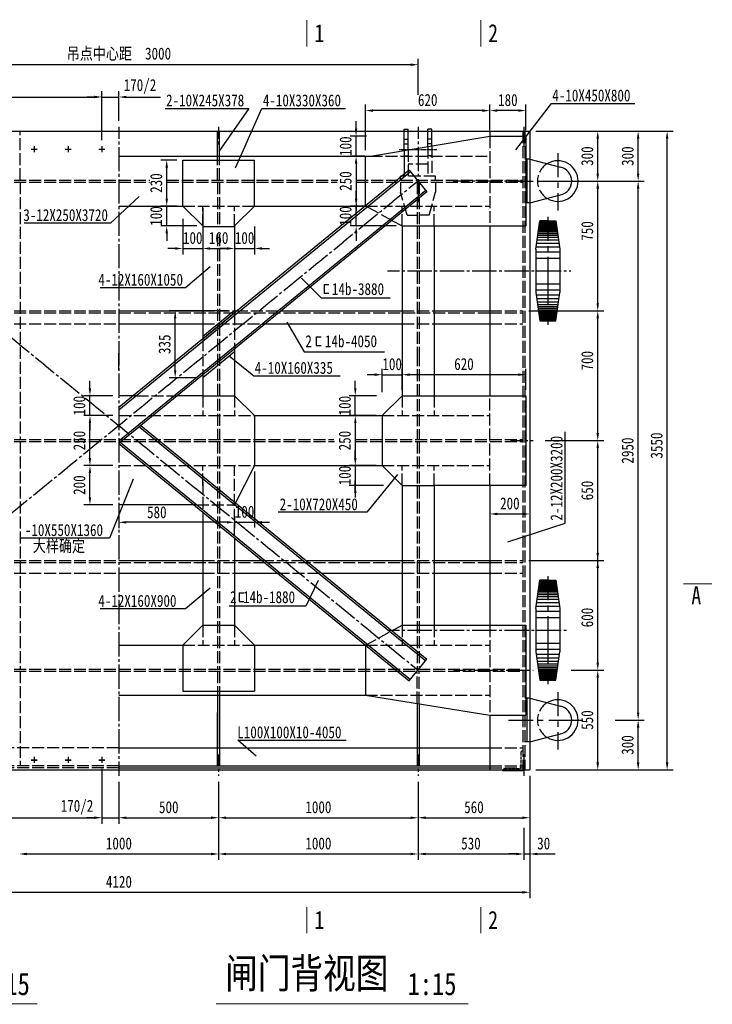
# Model space of a CAD drawing. Extents: x 7530 to 8796, y -15049 to -14057.
# Tile 4 of 6: x 7836 to 8068, y -14553 to -14224. Entities that reach past the tile are written whole.
import ezdxf

# ---------------------------------------------------------------- set-up
doc = ezdxf.new("R2010")
doc.units = 0
doc.header["$LTSCALE"] = 10
doc.header["$MEASUREMENT"] = 0
for name, pattern in [('CE', [1.07, 0.4, -0.09, 0.09, -0.09, 0.4]), ('DASHED', [0.625, 0.5, -0.125]), ('HI', [0.25, 0.2, -0.05])]:
    doc.linetypes.add(name, pattern=pattern)
doc.layers.get('0').update_dxf_attribs({"linetype": 'CONTINUOUS'})
for name, color, linetype in [('1', 4, 'CONTINUOUS'), ('BIAOZHU', 3, 'CONTINUOUS'), ('C', 50, 'CE'), ('H', 172, 'HI'), ('LAYER1', 210, 'DASHED'), ('XIXIAN', 4, 'CONTINUOUS'), ('标注', 142, 'CONTINUOUS')]:
    doc.layers.add(name, color=color, linetype=linetype)
doc.styles.get("Standard").update_dxf_attribs({"font": 'txt', "width": 0.8, "height": 4})
doc.styles.add('仿宋', font='txt', dxfattribs={"width": 0.8, "height": 4})

msp = doc.modelspace()

# ---------------------------------------------------------------- linework, layer by layer
for p, q in [((7964.67, -14260.64), (7966, -14260.64)), ((7964.67, -14267.8), (7964.67, -14260.64)), ((7973.89, -14260.64), (7972.56, -14260.64)), ((7964.67, -14263.97), (7966, -14263.97)), ((7973.89, -14263.97), (7972.56, -14263.97)), ((8006.61, -14270.71), (8006.64, -14270.71)), ((8006.61, -14270.71), (8006.64, -14270.71)), ((8006.61, -14270.71), (8006.64, -14270.71)), ((8006.64, -14270.71), (8016.82, -14273.39)), ((8006.64, -14285.31), (8016.82, -14282.64)), ((8006.61, -14285.31), (8006.64, -14285.31)), ((8006.61, -14285.31), (8006.64, -14285.31)), ((8009.95, -14291.34), (8015.28, -14291.34)), ((8009.95, -14291.34), (8015.28, -14291.34)), ((8012.61, -14291.34), (8009.95, -14291.34)), ((8012.61, -14291.34), (8011.11, -14291.34)), ((8012.61, -14291.34), (8015.28, -14291.34)), ((8012.61, -14291.34), (8014.11, -14291.34)), ((8008.61, -14300.79), (8008.61, -14315.2)), ((8016.61, -14300.79), (8016.61, -14315.2)), ((8009.95, -14324.68), (8015.28, -14324.68)), ((8009.95, -14324.68), (8015.28, -14324.68)), ((8012.61, -14324.68), (8009.95, -14324.68)), ((8012.61, -14324.68), (8011.11, -14324.68)), ((8012.61, -14324.68), (8015.28, -14324.68)), ((8012.61, -14324.68), (8014.11, -14324.68)), ((8009.95, -14411.34), (8015.28, -14411.34)), ((8009.95, -14411.34), (8015.28, -14411.34)), ((8012.61, -14411.34), (8009.95, -14411.34)), ((8012.61, -14411.34), (8011.11, -14411.34)), ((8012.61, -14411.34), (8015.28, -14411.34)), ((8012.61, -14411.34), (8014.11, -14411.34)), ((8008.61, -14420.79), (8008.61, -14435.2)), ((8016.61, -14420.79), (8016.61, -14435.2)), ((8009.95, -14444.68), (8015.28, -14444.68)), ((8009.95, -14444.68), (8015.28, -14444.68)), ((8012.61, -14444.68), (8009.95, -14444.68)), ((8012.61, -14444.68), (8011.11, -14444.68)), ((8012.61, -14444.68), (8015.28, -14444.68)), ((8012.61, -14444.68), (8014.11, -14444.68)), ((8006.61, -14450.71), (8006.64, -14450.71)), ((8006.61, -14450.71), (8006.64, -14450.71)), ((8006.61, -14450.71), (8006.64, -14450.71)), ((8006.64, -14450.71), (8016.82, -14453.38)), ((8006.64, -14465.31), (8016.82, -14462.63)), ((8006.61, -14465.31), (8006.64, -14465.31)), ((8006.61, -14465.31), (8006.64, -14465.31))]:
    msp.add_line(p, q)
at = {"ltscale": 2}
for p, q in [((7966, -14267.57), (7966, -14260.64)), ((7972.56, -14266.48), (7972.56, -14260.64)), ((7973.89, -14266.25), (7973.89, -14260.64)), ((7731.95, -14261.34), (8006.61, -14261.34)), ((7902.28, -14269.68), (7902.28, -14261.34)), ((7902.95, -14269.68), (7902.95, -14261.34)), ((7953.41, -14269.68), (7993.28, -14263.01)), ((7993.28, -14261.34), (7993.28, -14263.01)), ((7993.28, -14263.01), (8005.28, -14263.01)), ((8005.28, -14263.01), (8005.28, -14293.01)), ((8006.61, -14261.34), (8006.61, -14474.68)), ((7869.28, -14269.68), (7953.41, -14269.68)), ((7951.7, -14286.35), (7951.7, -14269.68)), ((7890.61, -14271.01), (7914.61, -14271.01)), ((7890.61, -14286.35), (7890.61, -14271.01)), ((7914.61, -14286.35), (7914.61, -14271.01)), ((7966.33, -14274.4), (7869.28, -14353.65)), ((7966.75, -14274.91), (7869.28, -14354.51)), ((7966.33, -14274.4), (7972.23, -14281.63)), ((7971.81, -14281.11), (7869.28, -14364.84)), ((7972.23, -14281.63), (7869.28, -14365.7)), ((7869.28, -14286.35), (7890.61, -14286.35)), ((7897.28, -14293.01), (7890.61, -14286.35)), ((7907.95, -14293.01), (7914.61, -14286.35)), ((7914.61, -14286.35), (7951.7, -14286.35)), ((7897.28, -14293.01), (7897.28, -14330.79)), ((7897.28, -14293.19), (7907.95, -14293.19)), ((7907.95, -14293.01), (7907.95, -14322.08)), ((7960.52, -14291.19), (7963.95, -14293.01)), ((7963.95, -14293.01), (7963.95, -14349.68)), ((7963.95, -14293.01), (8005.28, -14293.01)), ((7974.61, -14293.01), (7974.61, -14349.68)), ((7993.28, -14293.01), (7993.28, -14349.68)), ((8008.61, -14300.79), (8009.95, -14291.34)), ((8015.28, -14291.34), (8016.61, -14300.79)), ((8008.61, -14315.23), (8009.95, -14324.68)), ((8015.28, -14324.68), (8016.61, -14315.23)), ((7869.28, -14321.35), (7897.28, -14321.35)), ((7907.95, -14321.22), (7897.28, -14329.93)), ((7907.95, -14322.08), (7897.28, -14330.79)), ((7907.95, -14321.35), (7908.41, -14321.35)), ((7923.49, -14321.35), (7963.95, -14321.35)), ((7974.61, -14321.35), (7993.28, -14321.35)), ((7869.28, -14325.68), (7897.28, -14325.68)), ((7918.29, -14325.68), (7963.95, -14325.68)), ((7974.61, -14325.68), (7993.28, -14325.68)), ((7907.95, -14334.99), (7897.28, -14343.7)), ((7907.95, -14334.13), (7907.95, -14349.68)), ((7897.28, -14342.84), (7897.28, -14349.68)), ((7875.2, -14349.68), (7869.28, -14349.68)), ((7897.28, -14349.68), (7888.9, -14349.68)), ((7897.28, -14349.68), (7907.95, -14349.68)), ((7907.95, -14349.68), (7914.61, -14356.35)), ((7963.95, -14349.68), (7957.28, -14356.35)), ((7963.95, -14349.68), (7993.28, -14349.68)), ((7993.28, -14349.68), (8005.28, -14349.68)), ((8005.28, -14349.68), (8005.28, -14379.68)), ((7914.61, -14356.35), (7914.61, -14373.01)), ((7914.61, -14356.35), (7957.28, -14356.35)), ((7957.28, -14356.35), (7957.28, -14373.01)), ((7876.24, -14360.2), (7971.81, -14438.25)), ((7876.66, -14359.68), (7972.23, -14437.73)), ((7869.28, -14365.7), (7966.33, -14444.96)), ((7869.7, -14365.19), (7966.75, -14444.44)), ((7914.61, -14373.01), (7907.95, -14386.09)), ((7914.61, -14373.01), (7957.28, -14373.01)), ((7957.28, -14373.01), (7963.95, -14379.68)), ((7963.95, -14379.68), (7963.95, -14426.35)), ((7963.95, -14379.68), (7974.61, -14379.68)), ((7974.61, -14379.68), (7974.61, -14426.35)), ((8005.28, -14379.68), (7974.61, -14379.68)), ((7993.28, -14379.68), (7993.28, -14426.35)), ((7895.3, -14386.09), (7869.28, -14386.09)), ((7897.28, -14388.57), (7897.28, -14426.35)), ((7907.95, -14397.55), (7907.95, -14426.35)), ((7869.28, -14404.68), (7897.28, -14404.68)), ((7907.95, -14404.68), (7917.01, -14404.68)), ((7931.76, -14404.68), (7963.95, -14404.68)), ((7974.61, -14404.68), (7993.28, -14404.68)), ((7869.28, -14409.01), (7897.28, -14409.01)), ((7907.95, -14409.01), (7922.31, -14409.01)), ((7937.07, -14409.01), (7963.95, -14409.01)), ((7974.61, -14409.01), (7993.28, -14409.01)), ((8008.61, -14420.79), (8009.95, -14411.34)), ((8015.28, -14411.34), (8016.61, -14420.79)), ((7897.28, -14426.35), (7890.61, -14433.01)), ((7897.28, -14426.35), (7907.95, -14426.35)), ((7907.95, -14426.35), (7914.61, -14433.01)), ((7960.55, -14428.19), (7963.95, -14426.35)), ((7963.95, -14426.35), (7993.28, -14426.35)), ((7963.95, -14426.35), (7965.08, -14426.35)), ((7993.28, -14426.35), (8005.28, -14426.35)), ((8005.28, -14426.35), (8005.28, -14456.35)), ((7869.28, -14433.01), (7890.61, -14433.01)), ((7890.61, -14433.01), (7890.61, -14448.35)), ((7914.61, -14433.01), (7951.7, -14433.01)), ((7914.61, -14433.01), (7914.61, -14448.35)), ((7951.7, -14433.01), (7951.7, -14449.68)), ((7966.33, -14444.96), (7972.23, -14437.73)), ((8008.61, -14435.23), (8009.95, -14444.68)), ((8015.28, -14444.68), (8016.61, -14435.23)), ((7869.28, -14449.68), (7951.7, -14449.68)), ((7890.61, -14448.35), (7914.61, -14448.35)), ((7890.61, -14448.35), (7914.61, -14448.35)), ((7902.28, -14449.68), (7902.28, -14467.34)), ((7902.95, -14449.68), (7902.95, -14473.34)), ((7951.7, -14449.68), (7993.28, -14456.35)), ((7968.95, -14452.44), (7968.95, -14473.34)), ((7969.61, -14452.55), (7969.61, -14473.34)), ((7902.28, -14473.34), (7902.28, -14455.51)), ((7993.28, -14456.35), (7993.28, -14474.68)), ((7993.28, -14456.35), (8005.28, -14456.35)), ((7869.28, -14467.34), (7902.28, -14467.34)), ((7902.95, -14467.34), (7968.95, -14467.34)), ((7969.61, -14467.34), (7993.28, -14467.34)), ((7869.28, -14473.34), (7993.28, -14473.34)), ((7869.28, -14474.01), (7993.28, -14474.01)), ((7731.95, -14474.68), (8006.61, -14474.68)), ((7997.61, -14474.88), (7997.61, -14475.01)), ((8004.28, -14475.01), (7997.61, -14475.01)), ((8004.28, -14474.68), (8004.28, -14475.01))]:
    msp.add_line(p, q, dxfattribs=at)
for points, const_width in [([(7932.12, -14233.11), (7932.12, -14224.27)], 0.3), ([(7990.21, -14233.11), (7990.21, -14224.27)], 0.3), ([(8067.47, -14412.55), (8057.98, -14412.55)], 0.3), ([(7932.12, -14529.25), (7932.12, -14520.41)], 0.3), ([(7990.21, -14529.25), (7990.21, -14520.41)], 0.3), ([(7757.75, -14552.75), (7842.04, -14552.75)], 0.375), ([(7901.76, -14552.75), (7986.06, -14552.75)], 0.375)]:
    msp.add_lwpolyline(points, dxfattribs=dict(at, const_width=const_width))
for centre, radius, start, end in [((8015.96, -14278.01), 6.78, 0, 120.6193), ((8015.96, -14278.01), 4.7, 280.5343, 79.4657), ((8015.96, -14278.01), 6.78, 239.3807, 0), ((8015.96, -14458.01), 6.78, 0, 120.6193), ((8015.96, -14458.01), 4.7, 280.5343, 79.4657), ((8015.96, -14458.01), 6.78, 239.3807, 0)]:
    msp.add_arc(centre, radius, start, end)
msp.add_arc((7997.97, -14474.84), 0.355, 152.3124, 185.6678, dxfattribs=at)
at = {"layer": '1'}
for p, q in [((8006.61, -14270.71), (8004.95, -14270.71)), ((8006.64, -14285.31), (8004.95, -14285.31)), ((8006.61, -14450.71), (8004.95, -14450.71)), ((8006.64, -14465.31), (8004.95, -14465.31))]:
    msp.add_line(p, q, dxfattribs=at)
at = {"layer": '1', "ltscale": 1.5}
for p, q in [((8006.61, -14270.71), (8005.11, -14270.71)), ((8005.61, -14270.71), (8005.61, -14285.31)), ((8006.64, -14285.31), (8005.11, -14285.31)), ((8006.64, -14285.31), (8005.11, -14285.31)), ((8006.61, -14450.71), (8005.11, -14450.71)), ((8005.61, -14450.71), (8005.61, -14465.31)), ((8006.64, -14465.31), (8005.11, -14465.31)), ((8006.64, -14465.31), (8005.11, -14465.31))]:
    msp.add_line(p, q, dxfattribs=at)
at = {"layer": 'BIAOZHU', "ltscale": 2}
for p, q in [((8009.67, -14293.32), (8015.56, -14293.32)), ((8009.72, -14292.99), (8015.51, -14292.99)), ((8009.76, -14292.66), (8015.47, -14292.66)), ((8009.81, -14292.32), (8015.42, -14292.32)), ((8009.86, -14291.99), (8015.37, -14291.99)), ((8009.9, -14291.66), (8015.33, -14291.66)), ((8009.18, -14296.8), (8016.05, -14296.8)), ((8009.28, -14296.1), (8015.95, -14296.1)), ((8009.35, -14295.55), (8015.87, -14295.55)), ((8009.43, -14294.99), (8015.8, -14294.99)), ((8009.5, -14294.55), (8015.73, -14294.55)), ((8009.56, -14294.1), (8015.67, -14294.1)), ((8009.61, -14293.71), (8015.62, -14293.71)), ((8008.71, -14299.96), (8016.5, -14299.96)), ((8008.9, -14298.74), (8016.33, -14298.74)), ((8009.06, -14297.63), (8016.17, -14297.63)), ((8008.61, -14301.63), (8016.61, -14301.63)), ((8008.61, -14303.71), (8016.61, -14303.71)), ((8008.61, -14312.31), (8016.61, -14312.31)), ((8008.61, -14314.39), (8016.61, -14314.39)), ((8008.71, -14316.06), (8016.5, -14316.06)), ((8008.9, -14317.28), (8016.33, -14317.28)), ((8009.06, -14318.39), (8016.17, -14318.39)), ((8009.18, -14319.22), (8016.05, -14319.22)), ((8009.28, -14319.92), (8015.95, -14319.92)), ((8009.35, -14320.47), (8015.87, -14320.47)), ((8009.43, -14321.03), (8015.8, -14321.03)), ((8009.5, -14321.47), (8015.73, -14321.47)), ((8009.56, -14321.92), (8015.67, -14321.92)), ((8009.61, -14322.3), (8015.62, -14322.3)), ((8009.67, -14322.69), (8015.56, -14322.69)), ((8009.72, -14323.03), (8015.51, -14323.03)), ((8009.76, -14323.36), (8015.47, -14323.36)), ((8009.81, -14323.69), (8015.42, -14323.69)), ((8009.86, -14324.03), (8015.37, -14324.03)), ((8009.9, -14324.36), (8015.33, -14324.36)), ((8009.86, -14411.99), (8015.37, -14411.99)), ((8009.9, -14411.66), (8015.33, -14411.66)), ((8009.43, -14414.99), (8015.8, -14414.99)), ((8009.5, -14414.55), (8015.73, -14414.55)), ((8009.56, -14414.1), (8015.67, -14414.1)), ((8009.61, -14413.71), (8015.62, -14413.71)), ((8009.67, -14413.32), (8015.56, -14413.32)), ((8009.72, -14412.99), (8015.51, -14412.99)), ((8009.76, -14412.66), (8015.47, -14412.66)), ((8009.81, -14412.32), (8015.42, -14412.32)), ((8009.06, -14417.63), (8016.17, -14417.63)), ((8009.18, -14416.8), (8016.05, -14416.8)), ((8009.28, -14416.1), (8015.95, -14416.1)), ((8009.35, -14415.55), (8015.87, -14415.55)), ((8008.61, -14421.63), (8016.61, -14421.63)), ((8008.71, -14419.96), (8016.5, -14419.96)), ((8008.9, -14418.74), (8016.33, -14418.74)), ((8008.61, -14423.71), (8016.61, -14423.71)), ((8008.61, -14432.31), (8016.61, -14432.31)), ((8008.61, -14434.39), (8016.61, -14434.39)), ((8008.71, -14436.06), (8016.5, -14436.06)), ((8008.9, -14437.28), (8016.33, -14437.28)), ((8009.06, -14438.39), (8016.17, -14438.39)), ((8009.18, -14439.22), (8016.05, -14439.22)), ((8009.28, -14439.92), (8015.95, -14439.92)), ((8009.35, -14440.47), (8015.87, -14440.47)), ((8009.43, -14441.03), (8015.8, -14441.03)), ((8009.5, -14441.47), (8015.73, -14441.47)), ((8009.56, -14441.92), (8015.67, -14441.92)), ((8009.61, -14442.3), (8015.62, -14442.3)), ((8009.67, -14442.69), (8015.56, -14442.69)), ((8009.72, -14443.03), (8015.51, -14443.03)), ((8009.76, -14443.36), (8015.47, -14443.36)), ((8009.81, -14443.69), (8015.42, -14443.69)), ((8009.86, -14444.03), (8015.37, -14444.03)), ((8009.9, -14444.36), (8015.33, -14444.36))]:
    msp.add_line(p, q, dxfattribs=at)
at = {"layer": 'C'}
for p, q in [((7869.28, -14259.95), (7869.28, -14476.67)), ((7902.61, -14259.95), (7902.61, -14266.48)), ((7969.28, -14259.87), (7969.28, -14285.05)), ((7769.28, -14278.01), (7969.28, -14441.35)), ((7969.28, -14278.01), (7769.28, -14441.35)), ((8004, -14278.01), (7980.96, -14278.01)), ((8000.12, -14278.01), (8007.73, -14278.01)), ((7959.08, -14308.01), (8020.3, -14308.01)), ((8000.12, -14364.68), (8007.73, -14364.68)), ((7959.08, -14428.01), (8019.19, -14428.01)), ((7981.17, -14441.35), (8007.73, -14441.35)), ((8000.12, -14458.01), (8007.73, -14458.01)), ((7902.61, -14469.54), (7902.61, -14476.67)), ((7969.28, -14469.54), (7969.28, -14476.67))]:
    msp.add_line(p, q, dxfattribs=at)
at = {"layer": 'C', "ltscale": 2}
for p, q in [((8004.61, -14259.95), (8004.61, -14266.48)), ((8015.96, -14268.67), (8015.96, -14287.81)), ((7999.52, -14278.01), (8024.37, -14278.01)), ((8012.61, -14289.95), (8012.61, -14325.97)), ((8012.61, -14409.95), (8012.61, -14445.97)), ((8015.96, -14448.66), (8015.96, -14467.81)), ((7999.52, -14458.01), (8024.37, -14458.01)), ((8004.61, -14469.54), (8004.61, -14476.67))]:
    msp.add_line(p, q, dxfattribs=at)
at = {"layer": 'C', "ltscale": 0.2}
msp.add_line((7975.59, -14267.57), (7962.96, -14267.57), dxfattribs=at)
at = {"layer": 'H', "ltscale": 2}
for p, q in [((7964.67, -14265.57), (7966, -14265.57)), ((7973.89, -14265.57), (7972.56, -14265.57)), ((7972.56, -14266.48), (7972.56, -14276.35)), ((7973.89, -14266.25), (7973.89, -14276.35)), ((7964.67, -14267.8), (7964.67, -14276.35)), ((7964.67, -14269.57), (7966, -14269.57)), ((7964.67, -14269.57), (7966, -14269.57)), ((7966, -14267.57), (7966, -14276.35)), ((7973.89, -14269.57), (7972.56, -14269.57)), ((7973.89, -14269.57), (7972.56, -14269.57)), ((7964.67, -14271.81), (7964.67, -14276.35)), ((7972.56, -14272.35), (7966, -14272.35)), ((7975.15, -14276.35), (7963.41, -14276.35)), ((7963.41, -14277.68), (7963.41, -14276.35)), ((7975.15, -14277.68), (7975.15, -14276.35)), ((7963.41, -14278.35), (7963.41, -14281.68)), ((7975.15, -14278.35), (7975.15, -14281.68)), ((7965.61, -14289.35), (7963.41, -14281.68)), ((7972.95, -14289.35), (7975.15, -14281.68)), ((7965.61, -14289.35), (7968.95, -14289.35)), ((7972.95, -14289.35), (7969.61, -14289.35))]:
    msp.add_line(p, q, dxfattribs=at)
for centre in [(8015.96, -14278.01), (8015.96, -14458.01)]:
    msp.add_arc(centre, 6.78, 120.6193, 239.3807, dxfattribs=at)
at = {"layer": 'LAYER1', "ltscale": 2}
for p, q in [((7839.95, -14267.34), (7841.95, -14267.34)), ((7839.95, -14267.35), (7841.95, -14267.35)), ((7840.95, -14266.34), (7840.95, -14268.34)), ((7840.95, -14266.35), (7840.95, -14268.35)), ((7851.28, -14267.34), (7853.28, -14267.34)), ((7851.28, -14267.35), (7853.28, -14267.35)), ((7852.28, -14266.34), (7852.28, -14268.34)), ((7852.28, -14266.35), (7852.28, -14268.35)), ((7862.61, -14267.34), (7864.61, -14267.34)), ((7862.61, -14267.35), (7864.61, -14267.35)), ((7863.61, -14266.34), (7863.61, -14268.34)), ((7863.61, -14266.35), (7863.61, -14268.35)), ((7840.95, -14470.34), (7840.95, -14472.34)), ((7840.95, -14470.35), (7840.95, -14472.35)), ((7852.28, -14470.34), (7852.28, -14472.34)), ((7852.28, -14470.35), (7852.28, -14472.35)), ((7863.61, -14470.34), (7863.61, -14472.34)), ((7863.61, -14470.35), (7863.61, -14472.35)), ((7839.95, -14471.34), (7841.95, -14471.34)), ((7839.95, -14471.35), (7841.95, -14471.35)), ((7851.28, -14471.34), (7853.28, -14471.34)), ((7851.28, -14471.35), (7853.28, -14471.35)), ((7862.61, -14471.34), (7864.61, -14471.34)), ((7862.61, -14471.35), (7864.61, -14471.35))]:
    msp.add_line(p, q, dxfattribs=at)
at = {"layer": 'XIXIAN', "linetype": 'HI', "ltscale": 2}
for p, q in [((7836.28, -14277.68), (7836.28, -14261.34)), ((7993.28, -14263.01), (7993.28, -14293.01)), ((8004.28, -14261.34), (8004.28, -14474.68)), ((8004.95, -14261.34), (8004.95, -14474.68)), ((7902.28, -14277.68), (7902.28, -14269.68)), ((7902.95, -14277.68), (7902.95, -14269.68)), ((7953.41, -14269.68), (7993.28, -14269.68)), ((7734.28, -14277.68), (7879.61, -14277.68)), ((7734.28, -14278.35), (7879.51, -14278.35)), ((7836.28, -14278.35), (7836.28, -14364.35)), ((7885.26, -14277.68), (7942.43, -14277.68)), ((7885.26, -14278.35), (7942.28, -14278.35)), ((7902.28, -14278.35), (7902.28, -14293.19)), ((7902.95, -14278.35), (7902.95, -14293.19)), ((7948.56, -14277.68), (8004.28, -14277.68)), ((7948.56, -14278.35), (8004.28, -14278.35)), ((7968.95, -14278.35), (7968.95, -14335.81)), ((7969.61, -14278.35), (7969.61, -14335.81)), ((7890.61, -14286.35), (7914.61, -14286.35)), ((7897.28, -14293.01), (7897.28, -14286.35)), ((7907.95, -14293.01), (7907.95, -14286.35)), ((7960.52, -14291.19), (7951.7, -14286.35)), ((7951.7, -14286.35), (7993.28, -14286.35)), ((7963.95, -14293.01), (7963.95, -14286.35)), ((7974.61, -14293.01), (7974.61, -14286.35)), ((7902.28, -14295.71), (7902.28, -14364.35)), ((7902.95, -14295.71), (7902.95, -14364.35)), ((7734.28, -14321.35), (7869.28, -14321.35)), ((7734.28, -14322.01), (7993.28, -14322.01)), ((7897.28, -14321.35), (7907.95, -14321.35)), ((7907.95, -14322.08), (7907.95, -14334.13)), ((7908.41, -14321.35), (7923.49, -14321.35)), ((7963.95, -14321.35), (7974.61, -14321.35)), ((7993.28, -14321.35), (8004.28, -14321.35)), ((7993.28, -14322.01), (8004.28, -14322.01)), ((7734.28, -14325.68), (7869.28, -14325.68)), ((7897.28, -14325.68), (7918.29, -14325.68)), ((7963.95, -14325.68), (7974.61, -14325.68)), ((7993.28, -14325.68), (8004.28, -14325.68)), ((7897.28, -14330.79), (7897.28, -14342.84)), ((7968.95, -14335.81), (7968.95, -14364.35)), ((7969.61, -14335.81), (7969.61, -14364.35)), ((7875.2, -14349.68), (7888.9, -14349.68)), ((7897.28, -14349.68), (7897.28, -14356.35)), ((7907.95, -14349.68), (7907.95, -14356.35)), ((7963.95, -14349.68), (7963.95, -14356.35)), ((7974.61, -14349.68), (7974.61, -14356.35)), ((7993.28, -14379.68), (7993.28, -14349.68)), ((7869.28, -14356.35), (7914.61, -14356.35)), ((7957.28, -14356.35), (7993.28, -14356.35)), ((7734.28, -14364.35), (7941.17, -14364.35)), ((7734.28, -14365.01), (7941.3, -14365.01)), ((7836.28, -14365.01), (7836.28, -14441.01)), ((7902.28, -14365.01), (7902.28, -14441.01)), ((7902.95, -14365.01), (7902.95, -14441.01)), ((7948.29, -14364.35), (8004.28, -14364.35)), ((7948.29, -14365.01), (8004.28, -14365.01)), ((7968.95, -14365.01), (7968.95, -14441.01)), ((7969.61, -14365.01), (7969.61, -14441.01)), ((7869.28, -14373.01), (7914.61, -14373.01)), ((7897.28, -14379.68), (7897.28, -14373.01)), ((7907.95, -14396.42), (7907.95, -14373.01)), ((7957.28, -14373.01), (7993.28, -14373.01)), ((7963.95, -14379.68), (7963.95, -14373.01)), ((7974.61, -14379.68), (7974.61, -14373.01)), ((7897.28, -14378.47), (7897.28, -14388.57)), ((7895.3, -14386.09), (7907.95, -14386.09)), ((7734.28, -14404.68), (7869.28, -14404.68)), ((7734.28, -14405.35), (7993.28, -14405.35)), ((7897.28, -14404.68), (7907.95, -14404.68)), ((7917.01, -14404.68), (7931.76, -14404.68)), ((7963.95, -14404.68), (7974.61, -14404.68)), ((7993.28, -14404.68), (8004.28, -14404.68)), ((7993.28, -14405.35), (8004.28, -14405.35)), ((7734.28, -14409.01), (7869.28, -14409.01)), ((7897.28, -14409.01), (7907.95, -14409.01)), ((7922.31, -14409.01), (7937.07, -14409.01)), ((7963.95, -14409.01), (7974.61, -14409.01)), ((7993.28, -14409.01), (8004.28, -14409.01)), ((7897.28, -14426.35), (7897.28, -14433.01)), ((7907.95, -14426.35), (7907.95, -14433.01)), ((7951.7, -14433.01), (7960.55, -14428.19)), ((7963.95, -14426.35), (7963.95, -14433.01)), ((7974.61, -14426.35), (7974.61, -14433.01)), ((7993.28, -14426.35), (7993.28, -14456.35)), ((7890.61, -14433.01), (7914.61, -14433.01)), ((7951.7, -14433.01), (7993.28, -14433.01)), ((7734.28, -14441.01), (8004.28, -14441.01)), ((7734.28, -14441.68), (8004.28, -14441.68)), ((7836.28, -14441.68), (7836.28, -14473.34)), ((7902.28, -14441.68), (7902.28, -14449.68)), ((7902.95, -14441.68), (7902.95, -14449.68)), ((7968.95, -14452.44), (7968.95, -14441.68)), ((7969.61, -14452.55), (7969.61, -14441.68)), ((7951.7, -14449.68), (7993.28, -14449.68)), ((7869.28, -14467.34), (7734.28, -14467.34)), ((7902.28, -14467.34), (7902.95, -14467.34)), ((7968.95, -14467.34), (7969.61, -14467.34)), ((7993.28, -14467.34), (8004.28, -14467.34)), ((8004.28, -14468.34), (8004.15, -14468.34)), ((7869.28, -14473.34), (7734.28, -14473.34)), ((7869.28, -14474.01), (7734.28, -14474.01)), ((7993.28, -14473.34), (8004.28, -14473.34)), ((7993.28, -14474.01), (8004.28, -14474.01))]:
    msp.add_line(p, q, dxfattribs=at)
at = {"layer": 'XIXIAN', "linetype": 'HI', "ltscale": 0.5}
for p, q in [((8003.61, -14468.88), (8003.61, -14473.68)), ((8002.95, -14474.34), (7998.15, -14474.34))]:
    msp.add_line(p, q, dxfattribs=at)
for centre, radius, start, end in [((8004.15, -14468.88), 0.533, 90, 180), ((7998.15, -14474.88), 0.533, 90, 157.9802), ((8002.95, -14473.68), 0.667, 270, 0)]:
    msp.add_arc(centre, radius, start, end, dxfattribs=at)
at = {"layer": '标注', "ltscale": 2}
for p, q in [((7969.28, -14249.16), (7969.28, -14237.15)), ((7966.78, -14239.15), (7771.78, -14239.15)), ((7752.78, -14249.94), (7861.11, -14249.94)), ((7861.11, -14249.94), (7858.61, -14249.94)), ((7863.61, -14254.14), (7863.61, -14247.94)), ((7863.61, -14264.34), (7863.61, -14247.94)), ((7863.61, -14249.94), (7869.28, -14249.94)), ((7869.28, -14257.95), (7869.28, -14247.94)), ((7871.78, -14249.94), (7883.19, -14249.94)), ((7884.74, -14253.74), (7912.66, -14253.74)), ((7912.66, -14253.74), (7902.71, -14268.09)), ((7908.27, -14273.62), (7917.09, -14253.74)), ((7917.09, -14253.74), (7945, -14253.74)), ((7951.7, -14267.68), (7951.7, -14252.48)), ((7993.28, -14261.01), (7993.28, -14252.48)), ((7993.28, -14261.01), (7993.28, -14252.48)), ((7993.28, -14259.01), (7993.28, -14252.48)), ((8001.98, -14267.55), (8013.83, -14252.08)), ((8005.28, -14261.01), (8005.28, -14252.48)), ((8013.83, -14252.08), (8041.75, -14252.08)), ((7990.78, -14254.48), (7954.2, -14254.48)), ((8002.78, -14254.48), (7995.78, -14254.48)), ((7948.56, -14260.51), (7948.56, -14258.01)), ((7952.08, -14263.01), (7946.56, -14263.01)), ((7948.56, -14269.68), (7948.56, -14263.01)), ((8008.61, -14261.34), (8031.32, -14261.34)), ((8021.97, -14261.34), (8044.83, -14261.34)), ((8029.32, -14275.51), (8029.32, -14263.84)), ((8035.4, -14261.34), (8054.51, -14261.34)), ((8042.83, -14275.51), (8042.83, -14263.84)), ((8052.51, -14472.18), (8052.51, -14263.84)), ((7949.41, -14269.68), (7946.56, -14269.68)), ((7951.41, -14269.68), (7946.56, -14269.68)), ((7888.61, -14271.01), (7883.26, -14271.01)), ((7885.26, -14283.85), (7885.26, -14273.51)), ((7948.56, -14272.18), (7948.56, -14283.85)), ((7948.56, -14272.18), (7948.56, -14274.68)), ((8009.73, -14278.01), (8031.32, -14278.01)), ((8009.73, -14278.01), (8031.32, -14278.01)), ((8022.52, -14278.01), (8044.83, -14278.01)), ((8035.68, -14278.01), (8044.83, -14278.01)), ((8037.68, -14278.01), (8044.83, -14278.01)), ((7876.01, -14283.18), (7866.43, -14292.03)), ((7885.26, -14283.85), (7885.26, -14281.35)), ((7885.26, -14283.85), (7885.26, -14281.35)), ((7948.56, -14283.85), (7948.56, -14281.35)), ((7948.56, -14283.85), (7948.56, -14281.35)), ((8029.32, -14318.85), (8029.32, -14280.51)), ((8042.83, -14438.85), (8042.83, -14280.51)), ((8042.83, -14455.51), (8042.83, -14280.51)), ((7888.61, -14286.35), (7883.26, -14286.35)), ((7888.61, -14286.35), (7883.26, -14286.35)), ((7888.61, -14286.35), (7883.26, -14286.35)), ((7885.26, -14293.01), (7885.26, -14286.35)), ((7897.28, -14287.01), (7897.28, -14297.71)), ((7951.7, -14286.35), (7946.56, -14286.35)), ((7947.73, -14286.35), (7946.56, -14286.35)), ((7948.56, -14285.51), (7948.56, -14288.01)), ((7948.56, -14293.01), (7948.56, -14286.35)), ((7866.43, -14292.03), (7837.6, -14292.03)), ((7890.82, -14293.01), (7883.26, -14293.01)), ((7895.28, -14293.01), (7883.26, -14293.01)), ((7890.61, -14290.57), (7890.61, -14302.53)), ((7914.61, -14293.16), (7914.61, -14302.53)), ((7952.77, -14293.01), (7946.56, -14293.01)), ((7961.95, -14293.01), (7946.56, -14293.01)), ((7885.26, -14295.51), (7885.26, -14298.01)), ((7907.95, -14296.49), (7907.95, -14302.53)), ((7948.56, -14295.51), (7948.56, -14298.01)), ((7888.11, -14300.53), (7885.61, -14300.53)), ((7890.61, -14300.53), (7897.28, -14300.53)), ((7899.78, -14300.53), (7905.45, -14300.53)), ((7899.78, -14300.53), (7902.28, -14300.53)), ((7905.45, -14300.53), (7902.95, -14300.53)), ((7907.95, -14300.53), (7914.61, -14300.53)), ((7917.11, -14300.53), (7919.61, -14300.53)), ((7899.79, -14306.66), (7891.51, -14313.62)), ((7930.32, -14310.49), (7936.93, -14316.98)), ((7937.83, -14312.57), (7939.44, -14312.57)), ((7937.83, -14312.57), (7937.83, -14315.49)), ((7891.51, -14313.62), (7863, -14313.62)), ((7937.83, -14315.49), (7939.44, -14315.49)), ((7936.93, -14316.98), (7959.93, -14316.98)), ((7905.79, -14321.35), (7886.09, -14321.35)), ((8006.28, -14321.35), (8031.32, -14321.35)), ((8026.2, -14321.35), (8031.32, -14321.35)), ((7888.09, -14341.2), (7888.09, -14323.85)), ((7925.41, -14325.12), (7931.19, -14335.09)), ((8029.32, -14362.18), (8029.32, -14323.85)), ((7935.24, -14330.01), (7936.86, -14330.01)), ((7935.24, -14330.01), (7935.24, -14332.93)), ((7935.24, -14332.93), (7936.86, -14332.93)), ((7869.28, -14341.01), (7869.28, -14335.49)), ((7906.13, -14336.37), (7914.38, -14343.04)), ((7931.19, -14335.09), (7958.08, -14335.09)), ((7954.78, -14342.67), (7952.28, -14342.67)), ((7957.28, -14348.56), (7957.28, -14340.67)), ((7957.28, -14342.67), (7963.95, -14342.67)), ((7963.95, -14345.68), (7963.95, -14340.67)), ((7963.95, -14347.68), (7963.95, -14340.67)), ((7963.95, -14343.68), (7963.95, -14340.67)), ((8002.78, -14342.67), (7966.45, -14342.67)), ((8005.28, -14347.68), (8005.28, -14340.67)), ((7859.6, -14347.18), (7859.6, -14344.68)), ((7895.28, -14343.7), (7886.09, -14343.7)), ((7914.38, -14343.04), (7943.22, -14343.04)), ((7948.29, -14347.18), (7948.29, -14344.68)), ((7867.28, -14349.68), (7857.6, -14349.68)), ((7859.6, -14356.35), (7859.6, -14349.68)), ((7955.42, -14349.68), (7946.29, -14349.68)), ((7948.29, -14356.35), (7948.29, -14349.68)), ((7867.28, -14356.35), (7857.6, -14356.35)), ((7867.28, -14356.35), (7857.6, -14356.35)), ((7859.6, -14370.51), (7859.6, -14358.85)), ((7859.6, -14358.85), (7859.6, -14361.35)), ((7955.28, -14356.35), (7946.29, -14356.35)), ((7955.28, -14356.35), (7946.29, -14356.35)), ((7948.29, -14358.85), (7948.29, -14370.51)), ((7948.29, -14358.85), (7948.29, -14361.35)), ((8018.41, -14392.23), (8018.41, -14361.74)), ((8011.73, -14364.68), (8031.32, -14364.68)), ((8019.56, -14364.68), (8031.32, -14364.68)), ((7948.29, -14370.51), (7948.29, -14368.01)), ((8029.32, -14404.68), (8029.32, -14367.18)), ((7867.28, -14373.01), (7857.6, -14373.01)), ((7867.28, -14373.01), (7857.6, -14373.01)), ((7859.6, -14383.59), (7859.6, -14375.51)), ((7914.61, -14375.01), (7914.61, -14393.7)), ((7955.28, -14373.01), (7946.29, -14373.01)), ((7955.28, -14373.01), (7946.29, -14373.01)), ((7948.29, -14373.01), (7948.29, -14383.69)), ((7874.06, -14377.52), (7866.13, -14397.22)), ((7948.29, -14382.18), (7948.29, -14378.01)), ((7962.41, -14375.97), (7952.13, -14388.62)), ((7957.75, -14379.68), (7946.29, -14379.68)), ((7867.28, -14386.09), (7857.6, -14386.09)), ((7952.13, -14388.62), (7922.46, -14388.62)), ((7993.28, -14388.92), (7993.28, -14391.19)), ((8006.61, -14388.92), (8006.61, -14391.19)), ((7869.28, -14389.95), (7869.28, -14393.97)), ((7905.45, -14391.97), (7871.78, -14391.97)), ((7907.95, -14389.95), (7907.95, -14393.97)), ((7907.95, -14391.97), (7914.61, -14391.97)), ((7917.11, -14391.97), (7919.61, -14391.97)), ((7995.78, -14389.19), (8004.11, -14389.19)), ((7999.32, -14398.44), (8018.41, -14392.23)), ((7866.13, -14397.22), (7836.28, -14397.22)), ((8006.28, -14404.68), (8031.32, -14404.68)), ((8011.49, -14404.68), (8031.32, -14404.68)), ((8029.32, -14438.85), (8029.32, -14403.85)), ((7935.84, -14411.41), (7931.77, -14419.94)), ((7899.79, -14413.91), (7891.51, -14420.87)), ((7909.48, -14415.47), (7909.48, -14418.4)), ((7909.48, -14415.47), (7911.09, -14415.47)), ((7909.48, -14418.4), (7911.09, -14418.4)), ((7891.51, -14420.87), (7863, -14420.87)), ((7931.77, -14419.94), (7906.09, -14419.94)), ((8020.42, -14441.35), (8031.32, -14441.35)), ((8022.52, -14441.35), (8031.32, -14441.35)), ((8029.32, -14472.18), (8029.32, -14443.85)), ((8035.2, -14458.01), (8044.83, -14458.01)), ((8036.78, -14458.01), (8044.83, -14458.01)), ((8042.83, -14472.18), (8042.83, -14460.51)), ((7915.12, -14470.06), (7909.07, -14464.76)), ((7909.07, -14464.76), (7945.21, -14464.76)), ((7863.61, -14474.35), (7863.61, -14492.63)), ((8006.61, -14476.68), (8006.61, -14492.63)), ((8008.61, -14474.68), (8031.32, -14474.68)), ((8021.97, -14474.68), (8044.83, -14474.68)), ((8035.4, -14474.68), (8054.51, -14474.68)), ((8037.4, -14474.68), (8044.83, -14474.68)), ((7869.28, -14478.67), (7869.28, -14492.63)), ((7902.61, -14478.67), (7902.61, -14492.63)), ((7969.28, -14478.67), (7969.28, -14492.63)), ((7969.28, -14478.67), (7969.28, -14492.63)), ((7863.61, -14485.49), (7863.61, -14492.63)), ((7869.28, -14484.46), (7869.28, -14492.63)), ((7902.61, -14484.66), (7902.61, -14504.74)), ((7902.61, -14485.07), (7902.61, -14492.63)), ((7969.28, -14487.65), (7969.28, -14504.74)), ((7969.28, -14487.65), (7969.28, -14492.63)), ((8006.61, -14486.65), (8006.61, -14504.74)), ((7752.78, -14490.63), (7861.11, -14490.63)), ((7861.11, -14490.63), (7858.61, -14490.63)), ((7863.61, -14490.63), (7869.28, -14490.63)), ((7871.78, -14490.63), (7900.11, -14490.63)), ((7871.78, -14490.63), (7885.45, -14490.63)), ((7905.11, -14490.63), (7966.78, -14490.63)), ((7971.78, -14490.63), (8004.11, -14490.63)), ((8004.61, -14493.95), (8004.61, -14504.74)), ((7902.61, -14499.38), (7902.61, -14504.74)), ((7969.28, -14498.19), (7969.28, -14504.74)), ((8004.61, -14498.97), (8004.61, -14504.74)), ((8006.61, -14497.7), (8006.61, -14517.54)), ((7838.45, -14502.74), (7900.11, -14502.74)), ((7905.11, -14502.74), (7966.78, -14502.74)), ((7971.78, -14502.74), (8002.11, -14502.74)), ((8002.11, -14502.74), (7999.61, -14502.74)), ((8004.61, -14502.74), (8006.61, -14502.74)), ((8009.11, -14502.74), (8015.05, -14502.74)), ((7734.45, -14515.54), (8004.11, -14515.54))]:
    msp.add_line(p, q, dxfattribs=at)
for points in [[(7966.78, -14238.73), (7966.78, -14239.57), (7969.28, -14239.15)], [(7861.11, -14249.52), (7861.11, -14250.36), (7863.61, -14249.94)], [(7861.11, -14249.52), (7861.11, -14250.36), (7863.61, -14249.94)], [(7871.78, -14249.52), (7871.78, -14250.36), (7869.28, -14249.94)], [(7954.2, -14254.06), (7954.2, -14254.9), (7951.7, -14254.48)], [(7990.78, -14254.06), (7990.78, -14254.9), (7993.28, -14254.48)], [(7990.78, -14254.06), (7990.78, -14254.9), (7993.28, -14254.48)], [(7995.78, -14254.06), (7995.78, -14254.9), (7993.28, -14254.48)], [(8002.78, -14254.06), (8002.78, -14254.9), (8005.28, -14254.48)], [(7948.14, -14260.51), (7948.97, -14260.51), (7948.56, -14263.01)], [(8028.9, -14263.84), (8029.73, -14263.84), (8029.32, -14261.34)], [(8042.41, -14263.84), (8043.24, -14263.84), (8042.83, -14261.34)], [(8052.09, -14263.84), (8052.92, -14263.84), (8052.51, -14261.34)], [(7948.14, -14272.18), (7948.97, -14272.18), (7948.56, -14269.68)], [(7948.14, -14272.18), (7948.97, -14272.18), (7948.56, -14269.68)], [(7884.84, -14273.51), (7885.68, -14273.51), (7885.26, -14271.01)], [(8028.9, -14275.51), (8029.73, -14275.51), (8029.32, -14278.01)], [(8042.41, -14275.51), (8043.24, -14275.51), (8042.83, -14278.01)], [(8028.9, -14280.51), (8029.73, -14280.51), (8029.32, -14278.01)], [(8042.41, -14280.51), (8043.24, -14280.51), (8042.83, -14278.01)], [(8042.41, -14280.51), (8043.24, -14280.51), (8042.83, -14278.01)], [(7884.84, -14283.85), (7885.68, -14283.85), (7885.26, -14286.35)], [(7884.84, -14283.85), (7885.68, -14283.85), (7885.26, -14286.35)], [(7884.84, -14283.85), (7885.68, -14283.85), (7885.26, -14286.35)], [(7948.14, -14283.85), (7948.97, -14283.85), (7948.56, -14286.35)], [(7948.14, -14283.85), (7948.97, -14283.85), (7948.56, -14286.35)], [(7948.14, -14283.85), (7948.97, -14283.85), (7948.56, -14286.35)], [(7884.84, -14295.51), (7885.68, -14295.51), (7885.26, -14293.01)], [(7948.14, -14295.51), (7948.97, -14295.51), (7948.56, -14293.01)], [(7888.11, -14300.11), (7888.11, -14300.94), (7890.61, -14300.53)], [(7899.78, -14300.11), (7899.78, -14300.94), (7897.28, -14300.53)], [(7899.78, -14300.11), (7899.78, -14300.94), (7897.28, -14300.53)], [(7905.45, -14300.11), (7905.45, -14300.94), (7907.95, -14300.53)], [(7905.45, -14300.11), (7905.45, -14300.94), (7907.95, -14300.53)], [(7917.11, -14300.11), (7917.11, -14300.94), (7914.61, -14300.53)], [(8028.9, -14318.85), (8029.73, -14318.85), (8029.32, -14321.35)], [(7887.67, -14323.85), (7888.5, -14323.85), (7888.09, -14321.35)], [(8028.9, -14323.85), (8029.73, -14323.85), (8029.32, -14321.35)], [(7887.67, -14341.2), (7888.5, -14341.2), (7888.09, -14343.7)], [(7954.78, -14342.25), (7954.78, -14343.08), (7957.28, -14342.67)], [(7966.45, -14342.25), (7966.45, -14343.08), (7963.95, -14342.67)], [(8002.78, -14342.25), (8002.78, -14343.08), (8005.28, -14342.67)], [(7859.18, -14347.18), (7860.01, -14347.18), (7859.6, -14349.68)], [(7947.88, -14347.18), (7948.71, -14347.18), (7948.29, -14349.68)], [(7859.18, -14358.85), (7860.01, -14358.85), (7859.6, -14356.35)], [(7859.18, -14358.85), (7860.01, -14358.85), (7859.6, -14356.35)], [(7947.88, -14358.85), (7948.71, -14358.85), (7948.29, -14356.35)], [(7947.88, -14358.85), (7948.71, -14358.85), (7948.29, -14356.35)], [(8028.9, -14362.18), (8029.73, -14362.18), (8029.32, -14364.68)], [(8028.9, -14367.18), (8029.73, -14367.18), (8029.32, -14364.68)], [(7859.18, -14370.51), (7860.01, -14370.51), (7859.6, -14373.01)], [(7947.88, -14370.51), (7948.71, -14370.51), (7948.29, -14373.01)], [(7947.88, -14370.51), (7948.71, -14370.51), (7948.29, -14373.01)], [(7859.18, -14375.51), (7860.01, -14375.51), (7859.6, -14373.01)], [(7947.88, -14382.18), (7948.71, -14382.18), (7948.29, -14379.68)], [(7859.18, -14383.59), (7860.01, -14383.59), (7859.6, -14386.09)], [(7995.78, -14388.77), (7995.78, -14389.6), (7993.28, -14389.19)], [(8004.11, -14388.77), (8004.11, -14389.6), (8006.61, -14389.19)], [(7871.78, -14391.55), (7871.78, -14392.38), (7869.28, -14391.97)], [(7905.45, -14391.55), (7905.45, -14392.38), (7907.95, -14391.97)], [(7905.45, -14391.55), (7905.45, -14392.38), (7907.95, -14391.97)], [(7917.11, -14391.55), (7917.11, -14392.38), (7914.61, -14391.97)], [(8028.9, -14402.18), (8029.73, -14402.18), (8029.32, -14404.68)], [(8028.9, -14407.18), (8029.73, -14407.18), (8029.32, -14404.68)], [(8028.9, -14438.85), (8029.73, -14438.85), (8029.32, -14441.35)], [(8028.9, -14443.85), (8029.73, -14443.85), (8029.32, -14441.35)], [(8042.41, -14455.51), (8043.24, -14455.51), (8042.83, -14458.01)], [(8042.41, -14460.51), (8043.24, -14460.51), (8042.83, -14458.01)], [(8028.9, -14472.18), (8029.73, -14472.18), (8029.32, -14474.68)], [(8042.41, -14472.18), (8043.24, -14472.18), (8042.83, -14474.68)], [(8042.41, -14472.18), (8043.24, -14472.18), (8042.83, -14474.68)], [(8052.09, -14472.18), (8052.92, -14472.18), (8052.51, -14474.68)], [(7861.11, -14490.21), (7861.11, -14491.05), (7863.61, -14490.63)], [(7861.11, -14490.21), (7861.11, -14491.05), (7863.61, -14490.63)], [(7871.78, -14490.21), (7871.78, -14491.05), (7869.28, -14490.63)], [(7871.78, -14490.21), (7871.78, -14491.05), (7869.28, -14490.63)], [(7900.11, -14490.21), (7900.11, -14491.05), (7902.61, -14490.63)], [(7905.11, -14490.21), (7905.11, -14491.05), (7902.61, -14490.63)], [(7966.78, -14490.21), (7966.78, -14491.05), (7969.28, -14490.63)], [(7971.78, -14490.21), (7971.78, -14491.05), (7969.28, -14490.63)], [(7971.78, -14490.21), (7971.78, -14491.05), (7969.28, -14490.63)], [(8004.11, -14490.21), (8004.11, -14491.05), (8006.61, -14490.63)], [(7838.45, -14502.32), (7838.45, -14503.15), (7835.95, -14502.74)], [(7900.11, -14502.32), (7900.11, -14503.15), (7902.61, -14502.74)], [(7905.11, -14502.32), (7905.11, -14503.15), (7902.61, -14502.74)], [(7966.78, -14502.32), (7966.78, -14503.15), (7969.28, -14502.74)], [(7971.78, -14502.32), (7971.78, -14503.15), (7969.28, -14502.74)], [(8002.11, -14502.32), (8002.11, -14503.15), (8004.61, -14502.74)], [(8002.11, -14502.32), (8002.11, -14503.15), (8004.61, -14502.74)], [(8009.11, -14502.32), (8009.11, -14503.15), (8006.61, -14502.74)], [(8004.11, -14515.12), (8004.11, -14515.95), (8006.61, -14515.54)]]:
    msp.add_solid(points, dxfattribs=at)

# ---------------------------------------------------------------- texts
at = {"ltscale": 2, "width": 0.8}
for s, height, p in [('1', 6, (7934.63, -14231.6)), ('2', 6, (7992.72, -14231.6)), ('A', 6, (8060.62, -14419.31)), ('1', 6, (7934.63, -14527.74)), ('2', 6, (7992.72, -14527.74)), ('1:15', 7.5, (7823.19, -14549.87)), ('1:15', 7.5, (7965.78, -14549.87))]:
    msp.add_text(s, height=height, dxfattribs=at).set_placement(p)
at = {"ltscale": 2, "insert": (7932.07, -14543.14), "char_height": 10, "attachment_point": 5, "style": '仿宋'}
msp.add_mtext('闸门背视图', dxfattribs=at)
at = {"layer": '标注', "style": '仿宋', "width": 0.8}
for s, p in [('4-10X450X800', (8014.13, -14251.41)), ('2-10X245X378', (7885.04, -14253.07)), ('4-10X330X360', (7917.39, -14253.07)), ('3-12X250X3720', (7837.32, -14291.36)), ('4-12X160X1050', (7862.4, -14312.95)), ('\u300014b-3880', (7936.12, -14316.06)), ('2\u300014b-4050', (7931.6, -14333.5)), ('4-10X160X335', (7914.68, -14342.37)), ('2-10X720X450', (7923.02, -14387.95)), ('-10X550X1360', (7837.85, -14396.55)), ('大样确定', (7840.5, -14401.86)), ('2 14b-1880', (7906.4, -14418.96)), ('4-12X160X900', (7862.4, -14420.2))]:
    msp.add_text(s, height=4, dxfattribs=at).set_placement(p)
msp.add_text('2-12X200X3200', height=4, rotation=90, dxfattribs=at).set_placement((8017.52, -14391.41))
at = {"layer": '标注', "ltscale": 2, "style": '仿宋', "width": 0.8}
msp.add_text('L100X100X10-4050', height=4, dxfattribs=at).set_placement((7908.84, -14464.08))
at = {"layer": '标注', "ltscale": 2, "char_height": 4, "attachment_point": 5, "style": '仿宋'}
for s, insert in [('吊点中心距\u30003000', (7869.28, -14235.65)), ('170/2', (7876.32, -14246.44)), ('\\A1;620', (7972.49, -14250.96)), ('\\A1;180', (7999.28, -14250.98)), ('\\A1;100', (7893.95, -14297.03)), ('\\A1;160', (7902.61, -14297.03)), ('\\A1;100', (7911.28, -14297.03)), ('\\A1;100', (7960.61, -14339.17)), ('\\A1;620', (7984.61, -14339.14)), ('\\A1;200', (7999.95, -14385.69)), ('\\A1;580', (7881.95, -14388.64)), ('\\A1;100', (7911.28, -14388.47)), ('170/2', (7855.27, -14487.13)), ('\\A1;500', (7885.95, -14487.13)), ('\\A1;1000', (7935.95, -14487.13)), ('\\A1;560', (7987.95, -14487.13)), ('\\A1;1000', (7869.28, -14499.24)), ('\\A1;1000', (7935.95, -14499.24)), ('\\A1;530', (7986.95, -14499.24)), ('\\A1;30', (8011.26, -14499.24)), ('\\A1;4120', (7869.28, -14512.04))]:
    msp.add_mtext(s, dxfattribs=dict(at, insert=insert))
at = {"layer": '标注', "ltscale": 2, "char_height": 4, "attachment_point": 5, "rotation": 90, "style": '仿宋'}
for s, insert in [('\\A1;100', (7945.06, -14266.35)), ('\\A1;300', (8025.82, -14269.68)), ('\\A1;300', (8039.33, -14269.68)), ('\\A1;250', (7945.06, -14278.01)), ('\\A1;230', (7881.76, -14278.68)), ('\\A1;100', (7881.74, -14289.68)), ('\\A1;100', (7881.76, -14289.68)), ('\\A1;100', (7945.03, -14289.68)), ('\\A1;750', (8025.82, -14294.68)), ('\\A1;335', (7884.56, -14332.52)), ('\\A1;700', (8025.82, -14338.01)), ('\\A1;100', (7856.07, -14353.01)), ('\\A1;100', (7944.79, -14353.01)), ('\\A1;250', (7856.07, -14364.68)), ('\\A1;250', (7944.79, -14364.68)), ('\\A1;2950', (8039.31, -14368.01)), ('\\A1;3550', (8049.01, -14366.34)), ('\\A1;100', (7944.79, -14376.35)), ('\\A1;200', (7856.07, -14379.55)), ('\\A1;650', (8025.82, -14381.35)), ('\\A1;600', (8025.82, -14423.77)), ('\\A1;550', (8025.82, -14458.01)), ('\\A1;300', (8039.31, -14466.34))]:
    msp.add_mtext(s, dxfattribs=dict(at, insert=insert))

doc.saveas('drawing.dxf')
